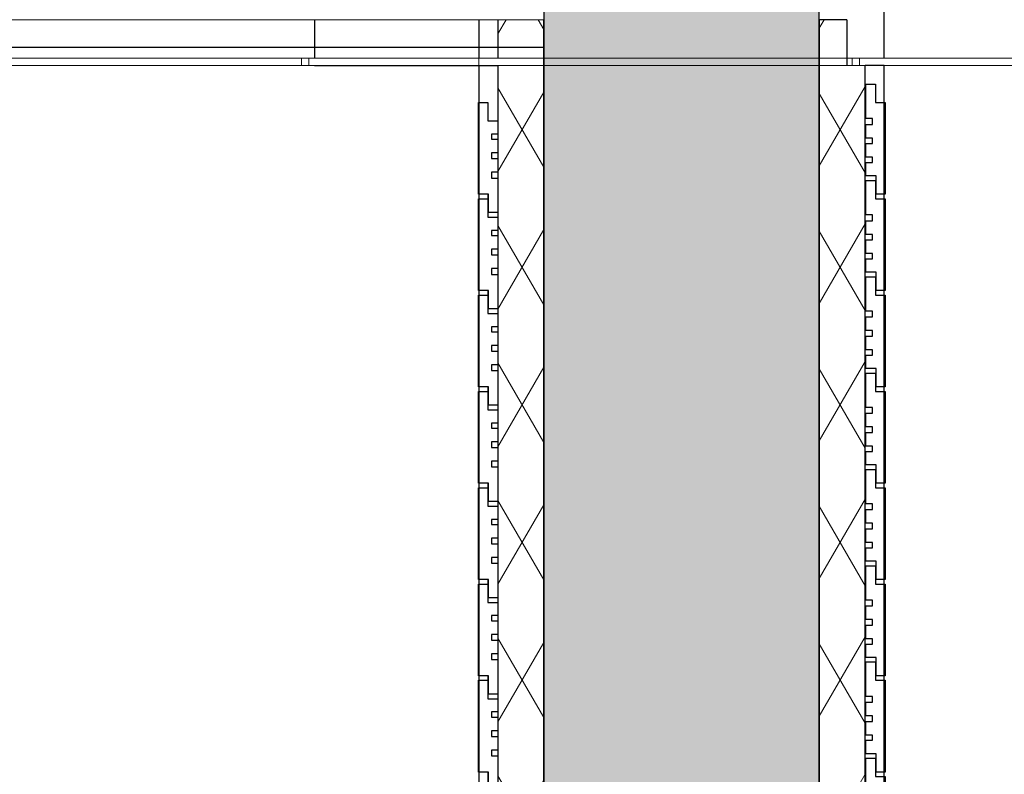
# Model space of a CAD drawing. Header units: millimetres. Extents: x -63554 to 200, y -19084 to 40052.
# Tile 16 of 120: x -45061 to -43988, y -13903 to -13080. Entities that reach past the tile are written whole.
import ezdxf

# ---------------------------------------------------------------- set-up
doc = ezdxf.new("R2010")
doc.units = ezdxf.units.MM
doc.header["$MEASUREMENT"] = 0
doc.set_wipeout_variables(frame=1)
doc.linetypes.add('Dotted', pattern=[317.499995, 0, -317.499995])
doc.linetypes.add('Wipeout_Contour', pattern=[1000, 0, -1000])
for name, color, linetype in [('1241_Välisseinad', 7, 'Continuous'), ('1252_Varikatused', 7, 'Continuous'), ('New_1154_Välistrepid_ kaldteed ja terrassid', 7, 'Continuous'), ('New_1241_Välisseinad', 7, 'Continuous'), ('New_1252_Varikatused', 7, 'Continuous'), ('New_Archicad Windows', 7, 'Continuous')]:
    doc.layers.add(name, color=color, linetype=linetype)
for name, color, linetype, lineweight in [('1252_Varikatused_Pen_No__101', 252, 'Continuous', 13), ('1252_Varikatused_Pen_No__41', 7, 'Continuous', 25), ('New_1154_Välistrepid_ kaldteed ja terrassid_Pen_No__41', 7, 'Continuous', 25), ('New_1241_Välisseinad_Pen_No__1', 7, 'Continuous', 13), ('New_1241_Välisseinad_Pen_No__41', 7, 'Continuous', 25), ('New_1252_Varikatused_Pen_No__101', 252, 'Continuous', 13), ('New_1252_Varikatused_Pen_No__41', 7, 'Continuous', 25), ('New_Archicad Windows_Pen_No__101', 252, 'Continuous', 13)]:
    doc.layers.add(name, color=color, linetype=linetype, lineweight=lineweight)
pattern_1 = [(60, (0, 0), (-64.9519, 37.5), []), (120, (0, 0), (64.9519, 37.5), [])]

# ---------------------------------------------------------------- blocks, each defined once
blk = doc.blocks.new('Slab_174_1', base_point=(-38791, -15230.1))
at = {"layer": 'New_1154_Välistrepid_ kaldteed ja terrassid_Pen_No__41', "color": 7, "linetype": 'Continuous', "lineweight": 25, "flags": 128}
blk.add_lwpolyline([(-38791, -15230.1), (-44119, -15230.1), (-44119, -13060), (-38791, -13060)], close=True, dxfattribs=at)
blk = doc.blocks.new('Slab_247_1', base_point=(-44550.5, -13290.3))
at = {"layer": 'New_1252_Varikatused_Pen_No__41', "color": 7, "linetype": 'Continuous', "lineweight": 25, "flags": 128}
blk.add_lwpolyline([(-44550.5, -13290.3), (-44550.5, -13270.3), (-44561, -13270.3), (-44561, -13170.3), (-44551, -13170.3), (-44551, -13190.3), (-44540, -13190.3), (-44540, -13204.8), (-44547, -13204.8), (-44547, -13210.5), (-44540, -13210.5), (-44540, -13225.3), (-44547, -13225.3), (-44547, -13231.4), (-44540, -13231.4), (-44540, -13246.4), (-44547, -13246.4), (-44547, -13252.7), (-44540, -13252.7), (-44540, -13290.3)], close=True, dxfattribs=at)
blk = doc.blocks.new('Slab_248_1', base_point=(-44550.5, -13395.3))
at = {"layer": 'New_1252_Varikatused_Pen_No__41', "color": 7, "linetype": 'Continuous', "lineweight": 25, "flags": 128}
blk.add_lwpolyline([(-44550.5, -13395.3), (-44550.5, -13375.3), (-44561, -13375.3), (-44561, -13275.3), (-44551, -13275.3), (-44551, -13295.3), (-44540, -13295.3), (-44540, -13309.8), (-44547, -13309.8), (-44547, -13315.5), (-44540, -13315.5), (-44540, -13330.3), (-44547, -13330.3), (-44547, -13336.4), (-44540, -13336.4), (-44540, -13351.4), (-44547, -13351.4), (-44547, -13357.7), (-44540, -13357.7), (-44540, -13395.3)], close=True, dxfattribs=at)
blk = doc.blocks.new('Slab_249_1', base_point=(-44550.5, -13500.3))
at = {"layer": 'New_1252_Varikatused_Pen_No__41', "color": 7, "linetype": 'Continuous', "lineweight": 25, "flags": 128}
blk.add_lwpolyline([(-44550.5, -13500.3), (-44550.5, -13480.3), (-44561, -13480.3), (-44561, -13380.3), (-44551, -13380.3), (-44551, -13400.3), (-44540, -13400.3), (-44540, -13414.8), (-44547, -13414.8), (-44547, -13420.5), (-44540, -13420.5), (-44540, -13435.3), (-44547, -13435.3), (-44547, -13441.4), (-44540, -13441.4), (-44540, -13456.4), (-44547, -13456.4), (-44547, -13462.7), (-44540, -13462.7), (-44540, -13500.3)], close=True, dxfattribs=at)
blk = doc.blocks.new('Slab_250_1', base_point=(-44550.5, -13605.3))
at = {"layer": 'New_1252_Varikatused_Pen_No__41', "color": 7, "linetype": 'Continuous', "lineweight": 25, "flags": 128}
blk.add_lwpolyline([(-44550.5, -13605.3), (-44550.5, -13585.3), (-44561, -13585.3), (-44561, -13485.3), (-44551, -13485.3), (-44551, -13505.3), (-44540, -13505.3), (-44540, -13519.8), (-44547, -13519.8), (-44547, -13525.5), (-44540, -13525.5), (-44540, -13540.3), (-44547, -13540.3), (-44547, -13546.4), (-44540, -13546.4), (-44540, -13561.4), (-44547, -13561.4), (-44547, -13567.7), (-44540, -13567.7), (-44540, -13605.3)], close=True, dxfattribs=at)
blk = doc.blocks.new('Slab_251_1', base_point=(-44550.5, -13710.3))
at = {"layer": 'New_1252_Varikatused_Pen_No__41', "color": 7, "linetype": 'Continuous', "lineweight": 25, "flags": 128}
blk.add_lwpolyline([(-44550.5, -13710.3), (-44550.5, -13690.3), (-44561, -13690.3), (-44561, -13590.3), (-44551, -13590.3), (-44551, -13610.3), (-44540, -13610.3), (-44540, -13624.8), (-44547, -13624.8), (-44547, -13630.5), (-44540, -13630.5), (-44540, -13645.3), (-44547, -13645.3), (-44547, -13651.4), (-44540, -13651.4), (-44540, -13666.4), (-44547, -13666.4), (-44547, -13672.7), (-44540, -13672.7), (-44540, -13710.3)], close=True, dxfattribs=at)
blk = doc.blocks.new('Slab_252_1', base_point=(-44550.5, -13815.3))
at = {"layer": 'New_1252_Varikatused_Pen_No__41', "color": 7, "linetype": 'Continuous', "lineweight": 25, "flags": 128}
blk.add_lwpolyline([(-44550.5, -13815.3), (-44550.5, -13795.3), (-44561, -13795.3), (-44561, -13695.3), (-44551, -13695.3), (-44551, -13715.3), (-44540, -13715.3), (-44540, -13729.8), (-44547, -13729.8), (-44547, -13735.5), (-44540, -13735.5), (-44540, -13750.3), (-44547, -13750.3), (-44547, -13756.4), (-44540, -13756.4), (-44540, -13771.4), (-44547, -13771.4), (-44547, -13777.7), (-44540, -13777.7), (-44540, -13815.3)], close=True, dxfattribs=at)
blk = doc.blocks.new('Slab_253_1', base_point=(-44550.5, -13920.3))
at = {"layer": 'New_1252_Varikatused_Pen_No__41', "color": 7, "linetype": 'Continuous', "lineweight": 25, "flags": 128}
blk.add_lwpolyline([(-44550.5, -13920.3), (-44550.5, -13900.3), (-44561, -13900.3), (-44561, -13800.3), (-44551, -13800.3), (-44551, -13820.3), (-44540, -13820.3), (-44540, -13834.8), (-44547, -13834.8), (-44547, -13840.5), (-44540, -13840.5), (-44540, -13855.3), (-44547, -13855.3), (-44547, -13861.4), (-44540, -13861.4), (-44540, -13876.4), (-44547, -13876.4), (-44547, -13882.7), (-44540, -13882.7), (-44540, -13920.3)], close=True, dxfattribs=at)
blk = doc.blocks.new('Slab_285_1', base_point=(-44128.5, -13150.3))
at = {"layer": 'New_1252_Varikatused_Pen_No__41', "color": 7, "linetype": 'Continuous', "lineweight": 25, "flags": 128}
blk.add_lwpolyline([(-44128.5, -13150.3), (-44128.5, -13170.3), (-44118, -13170.3), (-44118, -13270.3), (-44128, -13270.3), (-44128, -13250.3), (-44139, -13250.3), (-44139, -13235.7), (-44132, -13235.7), (-44132, -13230), (-44139, -13230), (-44139, -13215.2), (-44132, -13215.2), (-44132, -13209.1), (-44139, -13209.1), (-44139, -13194.2), (-44132, -13194.2), (-44132, -13187.8), (-44139, -13187.8), (-44139, -13150.3)], close=True, dxfattribs=at)
blk = doc.blocks.new('Slab_286_1', base_point=(-44128.5, -13255.3))
at = {"layer": 'New_1252_Varikatused_Pen_No__41', "color": 7, "linetype": 'Continuous', "lineweight": 25, "flags": 128}
blk.add_lwpolyline([(-44128.5, -13255.3), (-44128.5, -13275.3), (-44118, -13275.3), (-44118, -13375.3), (-44128, -13375.3), (-44128, -13355.3), (-44139, -13355.3), (-44139, -13340.7), (-44132, -13340.7), (-44132, -13335), (-44139, -13335), (-44139, -13320.2), (-44132, -13320.2), (-44132, -13314.1), (-44139, -13314.1), (-44139, -13299.2), (-44132, -13299.2), (-44132, -13292.8), (-44139, -13292.8), (-44139, -13255.3)], close=True, dxfattribs=at)
blk = doc.blocks.new('Slab_287_1', base_point=(-44128.5, -13360.3))
at = {"layer": 'New_1252_Varikatused_Pen_No__41', "color": 7, "linetype": 'Continuous', "lineweight": 25, "flags": 128}
blk.add_lwpolyline([(-44128.5, -13360.3), (-44128.5, -13380.3), (-44118, -13380.3), (-44118, -13480.3), (-44128, -13480.3), (-44128, -13460.3), (-44139, -13460.3), (-44139, -13445.7), (-44132, -13445.7), (-44132, -13440), (-44139, -13440), (-44139, -13425.2), (-44132, -13425.2), (-44132, -13419.1), (-44139, -13419.1), (-44139, -13404.2), (-44132, -13404.2), (-44132, -13397.8), (-44139, -13397.8), (-44139, -13360.3)], close=True, dxfattribs=at)
blk = doc.blocks.new('Slab_288_1', base_point=(-44128.5, -13465.3))
at = {"layer": 'New_1252_Varikatused_Pen_No__41', "color": 7, "linetype": 'Continuous', "lineweight": 25, "flags": 128}
blk.add_lwpolyline([(-44128.5, -13465.3), (-44128.5, -13485.3), (-44118, -13485.3), (-44118, -13585.3), (-44128, -13585.3), (-44128, -13565.3), (-44139, -13565.3), (-44139, -13550.7), (-44132, -13550.7), (-44132, -13545), (-44139, -13545), (-44139, -13530.2), (-44132, -13530.2), (-44132, -13524.1), (-44139, -13524.1), (-44139, -13509.2), (-44132, -13509.2), (-44132, -13502.8), (-44139, -13502.8), (-44139, -13465.3)], close=True, dxfattribs=at)
blk = doc.blocks.new('Slab_289_1', base_point=(-44128.5, -13570.3))
at = {"layer": 'New_1252_Varikatused_Pen_No__41', "color": 7, "linetype": 'Continuous', "lineweight": 25, "flags": 128}
blk.add_lwpolyline([(-44128.5, -13570.3), (-44128.5, -13590.3), (-44118, -13590.3), (-44118, -13690.3), (-44128, -13690.3), (-44128, -13670.3), (-44139, -13670.3), (-44139, -13655.7), (-44132, -13655.7), (-44132, -13650), (-44139, -13650), (-44139, -13635.2), (-44132, -13635.2), (-44132, -13629.1), (-44139, -13629.1), (-44139, -13614.2), (-44132, -13614.2), (-44132, -13607.8), (-44139, -13607.8), (-44139, -13570.3)], close=True, dxfattribs=at)
blk = doc.blocks.new('Slab_290_1', base_point=(-44128.5, -13675.3))
at = {"layer": 'New_1252_Varikatused_Pen_No__41', "color": 7, "linetype": 'Continuous', "lineweight": 25, "flags": 128}
blk.add_lwpolyline([(-44128.5, -13675.3), (-44128.5, -13695.3), (-44118, -13695.3), (-44118, -13795.3), (-44128, -13795.3), (-44128, -13775.3), (-44139, -13775.3), (-44139, -13760.7), (-44132, -13760.7), (-44132, -13755), (-44139, -13755), (-44139, -13740.2), (-44132, -13740.2), (-44132, -13734.1), (-44139, -13734.1), (-44139, -13719.2), (-44132, -13719.2), (-44132, -13712.8), (-44139, -13712.8), (-44139, -13675.3)], close=True, dxfattribs=at)
blk = doc.blocks.new('Slab_291_1', base_point=(-44128.5, -13780.3))
at = {"layer": 'New_1252_Varikatused_Pen_No__41', "color": 7, "linetype": 'Continuous', "lineweight": 25, "flags": 128}
blk.add_lwpolyline([(-44128.5, -13780.3), (-44128.5, -13800.3), (-44118, -13800.3), (-44118, -13900.3), (-44128, -13900.3), (-44128, -13880.3), (-44139, -13880.3), (-44139, -13865.7), (-44132, -13865.7), (-44132, -13860), (-44139, -13860), (-44139, -13845.2), (-44132, -13845.2), (-44132, -13839.1), (-44139, -13839.1), (-44139, -13824.2), (-44132, -13824.2), (-44132, -13817.8), (-44139, -13817.8), (-44139, -13780.3)], close=True, dxfattribs=at)
blk = doc.blocks.new('Slab_292_1', base_point=(-44128.5, -13885.3))
at = {"layer": 'New_1252_Varikatused_Pen_No__41', "color": 7, "linetype": 'Continuous', "lineweight": 25, "flags": 128}
blk.add_lwpolyline([(-44128.5, -13885.3), (-44128.5, -13905.3), (-44118, -13905.3), (-44118, -14005.3), (-44128, -14005.3), (-44128, -13985.3), (-44139, -13985.3), (-44139, -13970.7), (-44132, -13970.7), (-44132, -13965), (-44139, -13965), (-44139, -13950.2), (-44132, -13950.2), (-44132, -13944.1), (-44139, -13944.1), (-44139, -13929.2), (-44132, -13929.2), (-44132, -13922.8), (-44139, -13922.8), (-44139, -13885.3)], close=True, dxfattribs=at)
blk = doc.blocks.new('Slab_409_1', base_point=(-44550.7, -13290.3))
at = {"layer": 'New_1252_Varikatused_Pen_No__41', "color": 7, "linetype": 'Continuous', "lineweight": 25, "flags": 128}
blk.add_lwpolyline([(-44550.7, -13290.3), (-44550.7, -13270.3), (-44561.2, -13270.3), (-44561.2, -13170.3), (-44551.2, -13170.3), (-44551.2, -13190.3), (-44540.2, -13190.3), (-44540.2, -13204.8), (-44547.2, -13204.8), (-44547.2, -13210.5), (-44540.2, -13210.5), (-44540.2, -13225.3), (-44547.2, -13225.3), (-44547.2, -13231.4), (-44540.2, -13231.4), (-44540.2, -13246.4), (-44547.2, -13246.4), (-44547.2, -13252.7), (-44540.2, -13252.7), (-44540.2, -13290.3)], close=True, dxfattribs=at)
blk = doc.blocks.new('Slab_410_1', base_point=(-44550.7, -13395.3))
at = {"layer": 'New_1252_Varikatused_Pen_No__41', "color": 7, "linetype": 'Continuous', "lineweight": 25, "flags": 128}
blk.add_lwpolyline([(-44550.7, -13395.3), (-44550.7, -13375.3), (-44561.2, -13375.3), (-44561.2, -13275.3), (-44551.2, -13275.3), (-44551.2, -13295.3), (-44540.2, -13295.3), (-44540.2, -13309.8), (-44547.2, -13309.8), (-44547.2, -13315.5), (-44540.2, -13315.5), (-44540.2, -13330.3), (-44547.2, -13330.3), (-44547.2, -13336.4), (-44540.2, -13336.4), (-44540.2, -13351.4), (-44547.2, -13351.4), (-44547.2, -13357.7), (-44540.2, -13357.7), (-44540.2, -13395.3)], close=True, dxfattribs=at)
blk = doc.blocks.new('Slab_411_1', base_point=(-44550.7, -13500.3))
at = {"layer": 'New_1252_Varikatused_Pen_No__41', "color": 7, "linetype": 'Continuous', "lineweight": 25, "flags": 128}
blk.add_lwpolyline([(-44550.7, -13500.3), (-44550.7, -13480.3), (-44561.2, -13480.3), (-44561.2, -13380.3), (-44551.2, -13380.3), (-44551.2, -13400.3), (-44540.2, -13400.3), (-44540.2, -13414.8), (-44547.2, -13414.8), (-44547.2, -13420.5), (-44540.2, -13420.5), (-44540.2, -13435.3), (-44547.2, -13435.3), (-44547.2, -13441.4), (-44540.2, -13441.4), (-44540.2, -13456.4), (-44547.2, -13456.4), (-44547.2, -13462.7), (-44540.2, -13462.7), (-44540.2, -13500.3)], close=True, dxfattribs=at)
blk = doc.blocks.new('Slab_412_1', base_point=(-44550.7, -13605.3))
at = {"layer": 'New_1252_Varikatused_Pen_No__41', "color": 7, "linetype": 'Continuous', "lineweight": 25, "flags": 128}
blk.add_lwpolyline([(-44550.7, -13605.3), (-44550.7, -13585.3), (-44561.2, -13585.3), (-44561.2, -13485.3), (-44551.2, -13485.3), (-44551.2, -13505.3), (-44540.2, -13505.3), (-44540.2, -13519.8), (-44547.2, -13519.8), (-44547.2, -13525.5), (-44540.2, -13525.5), (-44540.2, -13540.3), (-44547.2, -13540.3), (-44547.2, -13546.4), (-44540.2, -13546.4), (-44540.2, -13561.4), (-44547.2, -13561.4), (-44547.2, -13567.7), (-44540.2, -13567.7), (-44540.2, -13605.3)], close=True, dxfattribs=at)
blk = doc.blocks.new('Slab_413_1', base_point=(-44550.7, -13710.3))
at = {"layer": 'New_1252_Varikatused_Pen_No__41', "color": 7, "linetype": 'Continuous', "lineweight": 25, "flags": 128}
blk.add_lwpolyline([(-44550.7, -13710.3), (-44550.7, -13690.3), (-44561.2, -13690.3), (-44561.2, -13590.3), (-44551.2, -13590.3), (-44551.2, -13610.3), (-44540.2, -13610.3), (-44540.2, -13624.8), (-44547.2, -13624.8), (-44547.2, -13630.5), (-44540.2, -13630.5), (-44540.2, -13645.3), (-44547.2, -13645.3), (-44547.2, -13651.4), (-44540.2, -13651.4), (-44540.2, -13666.4), (-44547.2, -13666.4), (-44547.2, -13672.7), (-44540.2, -13672.7), (-44540.2, -13710.3)], close=True, dxfattribs=at)
blk = doc.blocks.new('Slab_414_1', base_point=(-44550.7, -13815.3))
at = {"layer": 'New_1252_Varikatused_Pen_No__41', "color": 7, "linetype": 'Continuous', "lineweight": 25, "flags": 128}
blk.add_lwpolyline([(-44550.7, -13815.3), (-44550.7, -13795.3), (-44561.2, -13795.3), (-44561.2, -13695.3), (-44551.2, -13695.3), (-44551.2, -13715.3), (-44540.2, -13715.3), (-44540.2, -13729.8), (-44547.2, -13729.8), (-44547.2, -13735.5), (-44540.2, -13735.5), (-44540.2, -13750.3), (-44547.2, -13750.3), (-44547.2, -13756.4), (-44540.2, -13756.4), (-44540.2, -13771.4), (-44547.2, -13771.4), (-44547.2, -13777.7), (-44540.2, -13777.7), (-44540.2, -13815.3)], close=True, dxfattribs=at)
blk = doc.blocks.new('Slab_415_1', base_point=(-44550.7, -13920.3))
at = {"layer": 'New_1252_Varikatused_Pen_No__41', "color": 7, "linetype": 'Continuous', "lineweight": 25, "flags": 128}
blk.add_lwpolyline([(-44550.7, -13920.3), (-44550.7, -13900.3), (-44561.2, -13900.3), (-44561.2, -13800.3), (-44551.2, -13800.3), (-44551.2, -13820.3), (-44540.2, -13820.3), (-44540.2, -13834.8), (-44547.2, -13834.8), (-44547.2, -13840.5), (-44540.2, -13840.5), (-44540.2, -13855.3), (-44547.2, -13855.3), (-44547.2, -13861.4), (-44540.2, -13861.4), (-44540.2, -13876.4), (-44547.2, -13876.4), (-44547.2, -13882.7), (-44540.2, -13882.7), (-44540.2, -13920.3)], close=True, dxfattribs=at)
blk = doc.blocks.new('Slab_431_1', base_point=(-47590, -13110.1))
at = {"layer": 'New_1241_Välisseinad_Pen_No__41', "color": 7, "linetype": 'Continuous', "lineweight": 25, "flags": 128}
blk.add_lwpolyline([(-47590, -13110.1), (-44490, -13110.1), (-44490, -12990.1), (-47590, -12990.1)], close=True, dxfattribs=at)
blk = doc.blocks.new('Opening_10_1')
at = {"color": 254, "linetype": 'Wipeout_Contour', "lineweight": 0, "ltscale": 1217534.809962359}
blk.add_wipeout([(-44190, -13130.1), (-44154, -13130.1), (-44146, -13130.1), (-42954, -13130.1), (-42946, -13130.1), (-41754, -13130.1), (-41746, -13130.1), (-41154, -13130.1), (-41146, -13130.1), (-39954, -13130.1), (-39946, -13130.1), (-38754, -13130.1), (-38746, -13130.1), (-38720, -13130.1), (-38720, -13122.1), (-38746, -13122.1), (-38754, -13122.1), (-39946, -13122.1), (-39954, -13122.1), (-41146, -13122.1), (-41154, -13122.1), (-41746, -13122.1), (-41754, -13122.1), (-42946, -13122.1), (-42954, -13122.1), (-44146, -13122.1), (-44154, -13122.1), (-44190, -13122.1)], dxfattribs=at).dxf.layer = 'New_1241_Välisseinad'
at = {"layer": 'New_1241_Välisseinad_Pen_No__1', "color": 7, "linetype": 'Continuous', "lineweight": 13, "flags": 128}
for points in [[(-38720, -13122.1), (-38746, -13122.1), (-38754, -13122.1), (-39946, -13122.1), (-39954, -13122.1), (-41146, -13122.1), (-41154, -13122.1), (-41746, -13122.1), (-41754, -13122.1), (-42946, -13122.1), (-42954, -13122.1), (-44146, -13122.1), (-44154, -13122.1), (-44190, -13122.1)], [(-44190, -13122.1), (-44190, -13130.1)], [(-44190, -13130.1), (-44154, -13130.1), (-44146, -13130.1), (-42954, -13130.1), (-42946, -13130.1), (-41754, -13130.1), (-41746, -13130.1), (-41154, -13130.1), (-41146, -13130.1), (-39954, -13130.1), (-39946, -13130.1), (-38754, -13130.1), (-38746, -13130.1), (-38720, -13130.1)]]:
    blk.add_lwpolyline(points, dxfattribs=at)
blk = doc.blocks.new('Wall_28_1', base_point=(-44190, -12510.1))
at = {"layer": '1252_Varikatused_Pen_No__101', "linetype": 'Continuous', "lineweight": 0, "true_color": 0x4c4c4c}
blk.add_hatch(color=251, dxfattribs=at).paths.add_polyline_path([(-44490, -12830.1), (-44490, -15230.1), (-44190, -15230.1), (-44190, -12830.1)])
at = {"layer": '1252_Varikatused_Pen_No__41', "color": 7, "linetype": 'Continuous', "lineweight": 25, "flags": 128}
for points in [[(-44490, -12830.1), (-44490, -15230.1)], [(-44190, -15230.1), (-44190, -12830.1)]]:
    blk.add_lwpolyline(points, dxfattribs=at)
blk = doc.blocks.new('Wall_78_1', base_point=(-44490, -13130.1))
at = {"layer": 'New_1252_Varikatused_Pen_No__101', "linetype": 'Continuous', "lineweight": 13}
h = blk.add_hatch(dxfattribs=at)
h.set_pattern_fill('BATT_INSULATION_0001', color=252, style=0, pattern_type=2)
h.set_pattern_definition(pattern_1)
h.paths.add_polyline_path([(-44540, -13122.1), (-44490, -13122.1), (-44490, -13080.1), (-44540, -13080.1)])
h = blk.add_hatch(dxfattribs=at)
h.set_pattern_fill('BATT_INSULATION_0001', color=252, style=0, pattern_type=2)
h.set_pattern_definition(pattern_1)
h.paths.add_polyline_path([(-44540, -13130.1), (-44490, -13130.1), (-44490, -13122.1), (-44540, -13122.1)])
h = blk.add_hatch(dxfattribs=at)
h.set_pattern_fill('BATT_INSULATION_0001', color=252, style=0, pattern_type=2)
h.set_pattern_definition(pattern_1)
h.paths.add_polyline_path([(-44490, -15231.1), (-44490, -13130.1), (-44540, -13130.1), (-44540, -15231.1)])
at = {"layer": 'New_1241_Välisseinad_Pen_No__41', "color": 7, "linetype": 'Continuous', "lineweight": 25}
for p, q in [((-44561, -13080.1), (-44561, -13122.1)), ((-44540, -13080.1), (-44561, -13080.1)), ((-44540, -13080.1), (-44540, -13122.1)), ((-44490, -13080.1), (-44540, -13080.1)), ((-44490, -13122.1), (-44490, -13080.1)), ((-44561, -13122.1), (-44561, -13130.1)), ((-44540, -13122.1), (-44540, -13130.1)), ((-44490, -13130.1), (-44490, -13122.1))]:
    blk.add_line(p, q, dxfattribs=at)
at = {"layer": 'New_1252_Varikatused_Pen_No__41', "color": 7, "linetype": 'Continuous', "lineweight": 25}
blk.add_line((-44540, -13130.1), (-44540, -15231.1), dxfattribs=at)
at = {"layer": 'New_1252_Varikatused_Pen_No__41', "color": 7, "linetype": 'Continuous', "lineweight": 25, "flags": 128}
for points in [[(-44561, -13130.1), (-44561, -15302.1)], [(-44561, -13130.1), (-44540, -13130.1)], [(-44490, -15231.1), (-44490, -13130.1)]]:
    blk.add_lwpolyline(points, dxfattribs=at)
blk = doc.blocks.new('Wall_80_1', base_point=(-44190, -15231.1))
at = {"layer": 'New_1252_Varikatused_Pen_No__101', "linetype": 'Continuous', "lineweight": 13}
h = blk.add_hatch(dxfattribs=at)
h.set_pattern_fill('BATT_INSULATION_0001', color=252, style=0, pattern_type=2)
h.set_pattern_definition(pattern_1)
h.paths.add_polyline_path([(-44190, -13122.1), (-44160, -13122.1), (-44160, -13080.1), (-44190, -13080.1)])
h = blk.add_hatch(dxfattribs=at)
h.set_pattern_fill('BATT_INSULATION_0001', color=252, style=0, pattern_type=2)
h.set_pattern_definition(pattern_1)
h.paths.add_polyline_path([(-44190, -13130.1), (-44160, -13130.1), (-44160, -13122.1), (-44190, -13122.1)])
h = blk.add_hatch(dxfattribs=at)
h.set_pattern_fill('BATT_INSULATION_0001', color=252, style=0, pattern_type=2)
h.set_pattern_definition(pattern_1)
h.paths.add_polyline_path([(-44140, -15231.1), (-44140, -13130.1), (-44190, -13130.1), (-44190, -15231.1)])
at = {"layer": 'New_1241_Välisseinad_Pen_No__41', "color": 7, "linetype": 'Continuous', "lineweight": 25}
for p, q in [((-44190, -13080.1), (-44190, -13122.1)), ((-44160, -13080.1), (-44190, -13080.1)), ((-44190, -13122.1), (-44190, -13130.1))]:
    blk.add_line(p, q, dxfattribs=at)
at = {"layer": 'New_1252_Varikatused_Pen_No__41', "color": 7, "linetype": 'Continuous', "lineweight": 25}
blk.add_line((-44140, -15231.1), (-44140, -13130.1), dxfattribs=at)
at = {"layer": 'New_1252_Varikatused_Pen_No__41', "color": 7, "linetype": 'Continuous', "lineweight": 25, "flags": 128}
for points in [[(-44190, -13130.1), (-44190, -15231.1)], [(-44119, -13130.1), (-44140, -13130.1)], [(-44119, -15281.1), (-44119, -13130.1)]]:
    blk.add_lwpolyline(points, dxfattribs=at)
blk = doc.blocks.new('Wall Niche Rectangular 26[29]_1')
at = {"layer": 'New_Archicad Windows_Pen_No__101', "color": 252, "linetype": 'Continuous', "lineweight": 13}
blk.add_line((-44154, -13130.1), (-44555, -13130.1), dxfattribs=at)
at = {"layer": 'New_Archicad Windows_Pen_No__101', "color": 252, "linetype": 'Continuous', "lineweight": 13, "flags": 128}
blk.add_lwpolyline([(-44154, -13130.1), (-44154, -13122.1), (-44555, -13122.1), (-44555, -13130.1)], close=True, dxfattribs=at)
blk = doc.blocks.new('Wall Niche Rectangular 26[55]_1')
at = {"layer": 'New_Archicad Windows_Pen_No__101', "color": 252, "linetype": 'Continuous', "lineweight": 13}
blk.add_line((-44146, -13130.1), (-44154, -13130.1), dxfattribs=at)
at = {"layer": 'New_Archicad Windows_Pen_No__101', "color": 252, "linetype": 'Continuous', "lineweight": 13, "flags": 128}
blk.add_lwpolyline([(-44146, -13130.1), (-44146, -13122.1), (-44154, -13122.1), (-44154, -13130.1)], close=True, dxfattribs=at)
blk = doc.blocks.new('Wall Niche Rectangular 26[66]_1')
at = {"layer": 'New_Archicad Windows_Pen_No__101', "color": 252, "linetype": 'Continuous', "lineweight": 13}
blk.add_line((-16580, -13130.1), (-48280, -13130.1), dxfattribs=at)
at = {"layer": 'New_Archicad Windows_Pen_No__101', "color": 252, "linetype": 'Continuous', "lineweight": 13, "flags": 128}
blk.add_lwpolyline([(-16580, -13130.1), (-16580, -13122.1), (-48280, -13122.1), (-48280, -13130.1)], close=True, dxfattribs=at)
blk = doc.blocks.new('Wall Niche Rectangular 26[67]_1')
at = {"layer": 'New_Archicad Windows_Pen_No__101', "color": 252, "linetype": 'Continuous', "lineweight": 13}
blk.add_line((-16580, -13130.1), (-48250, -13130.1), dxfattribs=at)
at = {"layer": 'New_Archicad Windows_Pen_No__101', "color": 252, "linetype": 'Continuous', "lineweight": 13, "flags": 128}
blk.add_lwpolyline([(-16580, -13130.1), (-16580, -13122.1), (-48250, -13122.1), (-48250, -13130.1)], close=True, dxfattribs=at)
blk = doc.blocks.new('Wall_97_1', base_point=(-16880, -12830.1))
at = {"layer": 'New_1241_Välisseinad_Pen_No__41', "color": 7, "linetype": 'Continuous', "lineweight": 25, "flags": 128}
for points in [[(-44490, -12830.1), (-44490, -13080.1)], [(-44490, -13122.1), (-44490, -13130.1)]]:
    blk.add_lwpolyline(points, dxfattribs=at)
at = {"layer": 'New_Archicad Windows', "color": 252, "linetype": 'Continuous', "lineweight": 13}
for name in ['Wall Niche Rectangular 26[66]_1', 'Wall Niche Rectangular 26[67]_1', 'Wall Niche Rectangular 26[29]_1', 'Wall Niche Rectangular 26[55]_1']:
    blk.add_blockref(name, (0, 0), dxfattribs=at)
blk = doc.blocks.new('Wall Niche Rectangular 26[107]_1')
at = {"layer": 'New_Archicad Windows_Pen_No__101', "color": 252, "linetype": 'Continuous', "lineweight": 13}
blk.add_line((-44754, -13130.1), (-44746, -13130.1), dxfattribs=at)
at = {"layer": 'New_Archicad Windows_Pen_No__101', "color": 252, "linetype": 'Continuous', "lineweight": 13, "flags": 128}
blk.add_lwpolyline([(-44754, -13130.1), (-44754, -13122.1), (-44746, -13122.1), (-44746, -13130.1)], close=True, dxfattribs=at)
blk = doc.blocks.new('Wall Niche Rectangular 26[108]_1')
at = {"layer": 'New_Archicad Windows_Pen_No__101', "color": 252, "linetype": 'Continuous', "lineweight": 13}
blk.add_line((-44746, -13130.1), (-44490, -13130.1), dxfattribs=at)
at = {"layer": 'New_Archicad Windows_Pen_No__101', "color": 252, "linetype": 'Continuous', "lineweight": 13, "flags": 128}
blk.add_lwpolyline([(-44746, -13130.1), (-44746, -13122.1), (-44490, -13122.1), (-44490, -13130.1)], close=True, dxfattribs=at)
blk = doc.blocks.new('Wall Niche Rectangular 26[113]_1')
at = {"layer": 'New_Archicad Windows_Pen_No__101', "color": 252, "linetype": 'Continuous', "lineweight": 13}
blk.add_line((-48280, -13130.1), (-44561, -13130.1), dxfattribs=at)
at = {"layer": 'New_Archicad Windows_Pen_No__101', "color": 252, "linetype": 'Continuous', "lineweight": 13, "flags": 128}
blk.add_lwpolyline([(-48280, -13130.1), (-48280, -13122.1), (-44561, -13122.1), (-44561, -13130.1)], close=True, dxfattribs=at)
blk = doc.blocks.new('Wall Niche Rectangular 26[114]_1')
at = {"layer": 'New_Archicad Windows_Pen_No__101', "color": 252, "linetype": 'Continuous', "lineweight": 13}
blk.add_line((-48280, -13130.1), (-44561, -13130.1), dxfattribs=at)
at = {"layer": 'New_Archicad Windows_Pen_No__101', "color": 252, "linetype": 'Continuous', "lineweight": 13, "flags": 128}
blk.add_lwpolyline([(-48280, -13130.1), (-48280, -13122.1), (-44561, -13122.1), (-44561, -13130.1)], close=True, dxfattribs=at)
blk = doc.blocks.new('Wall_105_1', base_point=(-44490, -12830.1))
at = {"layer": 'New_Archicad Windows', "color": 252, "linetype": 'Continuous', "lineweight": 13}
for name in ['Wall Niche Rectangular 26[113]_1', 'Wall Niche Rectangular 26[114]_1', 'Wall Niche Rectangular 26[107]_1', 'Wall Niche Rectangular 26[108]_1']:
    blk.add_blockref(name, (0, 0), dxfattribs=at)
blk = doc.blocks.new('Wall_124_1', base_point=(-44740, -13130.1))
at = {"layer": 'New_1241_Välisseinad_Pen_No__41', "color": 7, "linetype": 'Continuous', "lineweight": 25}
for p, q in [((-44561, -13080.1), (-44561, -13122.1)), ((-44490, -13122.1), (-44490, -13080.1)), ((-44490, -13122.1), (-44490, -13080.1)), ((-44190, -13080.1), (-44190, -13122.1)), ((-44190, -13080.1), (-44190, -13122.1)), ((-44561, -13122.1), (-44561, -13130.1)), ((-44490, -13130.1), (-44490, -13122.1)), ((-44490, -13130.1), (-44490, -13122.1)), ((-44190, -13122.1), (-44190, -13130.1)), ((-44190, -13122.1), (-44190, -13130.1))]:
    blk.add_line(p, q, dxfattribs=at)
at = {"layer": 'New_1241_Välisseinad_Pen_No__41', "color": 7, "linetype": 'Continuous', "lineweight": 25, "flags": 128}
for points in [[(-44490, -13080.1), (-44740, -13080.1)], [(-44740, -13080.1), (-44740, -13122.1)], [(-44160, -13080.1), (-44190, -13080.1)], [(-44160, -13080.1), (-44160, -13122.1)], [(-44740, -13122.1), (-44740, -13130.1)], [(-44740, -13130.1), (-44561, -13130.1)], [(-44160, -13122.1), (-44160, -13130.1)]]:
    blk.add_lwpolyline(points, dxfattribs=at)
blk = doc.blocks.new('Roof_14_1', base_point=(-38791, -17693.4))
at = {"layer": 'New_1252_Varikatused_Pen_No__41', "color": 7, "linetype": 'Dotted', "lineweight": 25, "flags": 128}
for points in [[(-44119, -13130.2), (-38791, -13130.1)], [(-44119, -17693.4), (-44119, -13130.2)]]:
    blk.add_lwpolyline(points, dxfattribs=at)

msp = doc.modelspace()

# ---------------------------------------------------------------- block references
at = {"layer": 'New_1154_Välistrepid_ kaldteed ja terrassid', "color": 7, "linetype": 'Continuous', "lineweight": 25}
msp.add_blockref('Slab_174_1', (-38791, -15230.1), dxfattribs=at)
at = {"layer": 'New_1241_Välisseinad', "color": 7, "linetype": 'Continuous', "lineweight": 25}
msp.add_blockref('Slab_431_1', (-47590, -13110.1), dxfattribs=at)
at = {"layer": 'New_1252_Varikatused', "color": 7, "lineweight": 25}
msp.add_blockref('Wall_78_1', (-44490, -13130.1), dxfattribs=at)
at = {"layer": 'New_1252_Varikatused', "color": 7, "linetype": 'Continuous', "lineweight": 25}
for name, p in [('Slab_285_1', (-44128.5, -13150.3)), ('Slab_409_1', (-44550.7, -13290.3)), ('Slab_247_1', (-44550.5, -13290.3)), ('Slab_286_1', (-44128.5, -13255.3)), ('Slab_410_1', (-44550.7, -13395.3)), ('Slab_248_1', (-44550.5, -13395.3)), ('Slab_287_1', (-44128.5, -13360.3)), ('Slab_411_1', (-44550.7, -13500.3)), ('Slab_249_1', (-44550.5, -13500.3)), ('Slab_288_1', (-44128.5, -13465.3)), ('Slab_412_1', (-44550.7, -13605.3)), ('Slab_250_1', (-44550.5, -13605.3)), ('Slab_289_1', (-44128.5, -13570.3)), ('Slab_413_1', (-44550.7, -13710.3)), ('Slab_251_1', (-44550.5, -13710.3)), ('Slab_290_1', (-44128.5, -13675.3)), ('Slab_414_1', (-44550.7, -13815.3)), ('Slab_252_1', (-44550.5, -13815.3)), ('Slab_291_1', (-44128.5, -13780.3)), ('Slab_415_1', (-44550.7, -13920.3)), ('Slab_253_1', (-44550.5, -13920.3)), ('Slab_292_1', (-44128.5, -13885.3))]:
    msp.add_blockref(name, p, dxfattribs=at)

# ---------------------------------------------------------------- next in the draw order: block references
at = {"layer": '1241_Välisseinad', "color": 7, "linetype": 'Continuous', "lineweight": 13}
msp.add_blockref('Opening_10_1', (0, 0), dxfattribs=at)

# ---------------------------------------------------------------- next in the draw order: block references
at = {"layer": '1252_Varikatused', "color": 7, "lineweight": 25}
msp.add_blockref('Wall_28_1', (-44190, -12510.1), dxfattribs=at)
at = {"layer": 'New_1241_Välisseinad', "color": 7, "lineweight": 25}
for name, p in [('Wall_97_1', (-16880, -12830.1)), ('Wall_124_1', (-44740, -13130.1))]:
    msp.add_blockref(name, p, dxfattribs=at)
at = {"layer": 'New_1252_Varikatused', "color": 7, "lineweight": 25}
msp.add_blockref('Wall_80_1', (-44190, -15231.1), dxfattribs=at)
at = {"layer": 'New_1252_Varikatused', "color": 7, "linetype": 'Continuous', "lineweight": 25}
msp.add_blockref('Roof_14_1', (-38791, -17693.4), dxfattribs=at)

# ---------------------------------------------------------------- next in the draw order: wipeouts: each hides what was drawn before it
at = {"color": 254, "linetype": 'Wipeout_Contour', "lineweight": 0, "ltscale": 191319.891362}
msp.add_wipeout([(-47590, -12830.1), (-47590, -13080.1), (-44490, -13080.1), (-44490, -12830.1)], dxfattribs=at).dxf.layer = 'New_1241_Välisseinad'
at = {"color": 254, "linetype": 'Wipeout_Contour', "lineweight": 0, "ltscale": 857880.725685}
msp.add_wipeout([(-47590, -13130.1), (-47154, -13130.1), (-47146, -13130.1), (-45954, -13130.1), (-45946, -13130.1), (-44754, -13130.1), (-44746, -13130.1), (-44561, -13130.1), (-44490, -13130.1), (-44490, -13122.1), (-44561, -13122.1), (-44746, -13122.1), (-44754, -13122.1), (-45946, -13122.1), (-45954, -13122.1), (-47146, -13122.1), (-47154, -13122.1), (-47590, -13122.1)], dxfattribs=at).dxf.layer = 'New_1241_Välisseinad'

# ---------------------------------------------------------------- next in the draw order: linework, layer by layer
at = {"layer": 'New_1241_Välisseinad_Pen_No__1', "color": 7, "linetype": 'Continuous', "lineweight": 13, "flags": 128}
for points in [[(-44490, -13080.1), (-44490, -12830.1)], [(-47590, -13080.1), (-44490, -13080.1)], [(-44490, -13122.1), (-44561, -13122.1), (-44746, -13122.1), (-44754, -13122.1), (-45946, -13122.1), (-45954, -13122.1), (-47146, -13122.1), (-47154, -13122.1), (-47590, -13122.1)], [(-47590, -13130.1), (-47154, -13130.1), (-47146, -13130.1), (-45954, -13130.1), (-45946, -13130.1), (-44754, -13130.1), (-44746, -13130.1), (-44561, -13130.1), (-44490, -13130.1)]]:
    msp.add_lwpolyline(points, dxfattribs=at)
at = {"layer": 'New_1241_Välisseinad_Pen_No__41', "color": 7, "linetype": 'Continuous', "lineweight": 25, "flags": 128}
msp.add_lwpolyline([(-44490, -13130.1), (-44490, -13122.1)], dxfattribs=at)

# ---------------------------------------------------------------- next in the draw order: block references
at = {"layer": 'New_1241_Välisseinad', "color": 7, "lineweight": 25}
msp.add_blockref('Wall_105_1', (-44490, -12830.1), dxfattribs=at)

doc.saveas('drawing.dxf')
